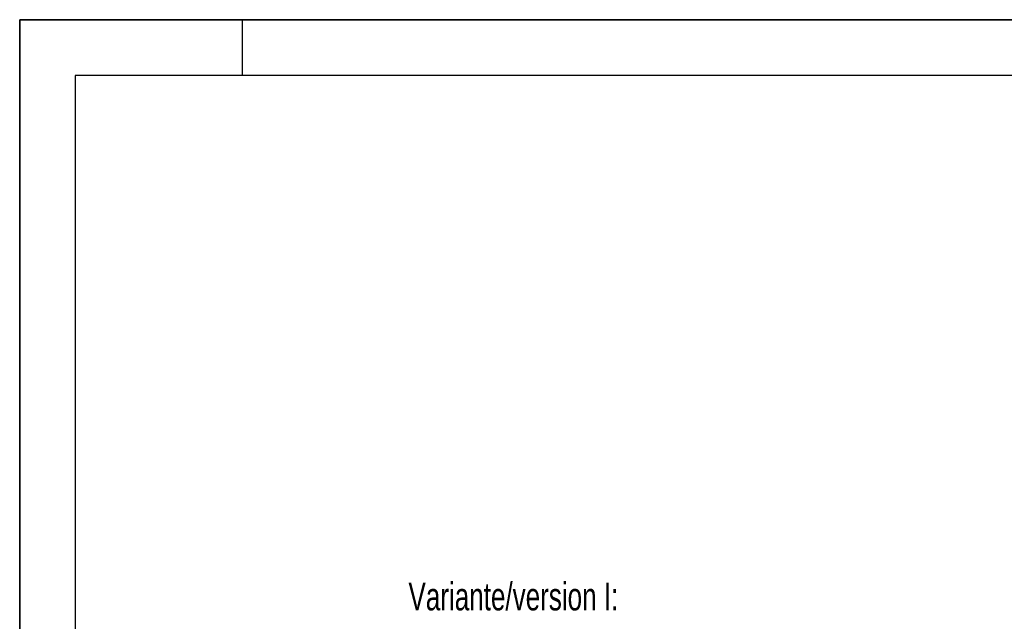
# Model space of a CAD drawing. Header units: millimetres. Extents: x 0 to 4200, y 0 to 2970.
# Tile 10 of 22: x 0 to 885, y 2429 to 2970. Entities that reach past the tile are written whole.
import ezdxf

# ---------------------------------------------------------------- set-up
doc = ezdxf.new("R2010")
doc.units = ezdxf.units.MM
doc.header["$LTSCALE"] = 231
doc.layers.get('0').update_dxf_attribs({"linetype": 'CONTINUOUS'})
doc.layers.add('_ZEICHNUNGSELEM', color=7, linetype='CONTINUOUS')
doc.styles.get("Standard").update_dxf_attribs({"font": 'txt', "width": 0.7})

msp = doc.modelspace()

# ---------------------------------------------------------------- hatches: boundary and pattern name
at = {"linetype": 'CONTINUOUS'}
h = msp.add_hatch(dxfattribs=at)
h.set_pattern_fill('A', color=2, scale=3.5117968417, angle=45, style=0, pattern_type=0)
h.set_pattern_definition([(45, (0, 0), (-2.4832153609, 2.4832153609), [])])
edge = h.paths.add_edge_path()
edge.add_line((1696.7211471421, 2183.6710856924), (1641.3417305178, 2183.6710856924))
edge.add_arc((1641.3417305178, 2191.2916690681), 7.6205833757, 180, 270)
edge.add_line((1633.7211471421, 2191.2916690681), (1633.7211471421, 2238.0505023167))
edge.add_arc((1629.1005637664, 2238.0505023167), 4.6205833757, 0, 90)
edge.add_line((1629.1005637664, 2242.6710856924), (1622.0909032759, 2242.6710856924))
edge.add_line((1622.0909032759, 2242.6710856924), (1624.171025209, 2240.5909637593))
edge.add_arc((1624.5811471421, 2241.0010856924), 0.58, 225, 270)
edge.add_line((1624.5811471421, 2240.4210856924), (1628.1211471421, 2240.4210856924))
edge.add_line((1628.1211471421, 2240.4210856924), (1628.1211471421, 2238.7210856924))
edge.add_line((1618.7211471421, 2238.7210856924), (1628.1211471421, 2238.7210856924))
edge.add_arc((1618.7211471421, 2243.4210856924), 4.7, 141.9878905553, 270)
edge.add_arc((1613.8336388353, 2247.8010856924), 1.9, 172.3377443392, 308.5652107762)
edge.add_arc((1622.1586373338, 2246.6810856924), 10.3, 108.9801928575, 172.3377443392)
edge.add_line((1323.9211471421, 2256.4210856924), (1618.8086522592, 2256.4210856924))
edge.add_arc((1323.9211471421, 2254.6710856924), 1.75, 90, 180)
edge.add_line((1322.1711471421, 2247.6710856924), (1322.1711471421, 2254.6710856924))
edge.add_line((1320.9211471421, 2247.6710856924), (1322.1711471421, 2247.6710856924))
edge.add_line((1320.9211471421, 2247.6710856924), (1320.9211471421, 2254.6710856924))
edge.add_arc((1323.9211471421, 2254.6710856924), 3, 90, 180)
edge.add_line((1323.9211471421, 2257.6710856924), (1661.4404220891, 2257.6710856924))
edge.add_arc((1661.4404220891, 2259.6518107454), 1.9807250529, 270, 360)
edge.add_line((1663.4211471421, 2274.6710856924), (1663.4211471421, 2259.6518107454))
edge.add_line((1664.6711471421, 2274.6710856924), (1663.4211471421, 2274.6710856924))
edge.add_line((1664.6711471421, 2274.6710856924), (1664.6711471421, 2259.6518107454))
edge.add_arc((1661.4404220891, 2259.6518107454), 3.2307250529, 270, 360)
edge.add_line((1625.5086224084, 2256.4210856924), (1661.4404220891, 2256.4210856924))
edge.add_arc((1622.1586373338, 2246.6810856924), 10.3, 53.1301023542, 71.0198071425)
edge.add_arc((1628.1886373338, 2254.7210856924), 0.25, 244.4561633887, 53.1301023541)
edge.add_arc((1625.321147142, 2248.7210856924), 6.4, 64.4561633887, 165.2716043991)
edge.add_arc((1619.615010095, 2250.2210856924), 0.5, 165.2716043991, 270)
edge.add_line((1619.615010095, 2249.7210856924), (1628.4211471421, 2249.7210856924))
edge.add_arc((1628.4211471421, 2249.6210856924), 0.1, 0, 90)
edge.add_line((1628.5211471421, 2249.6210856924), (1628.5211471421, 2246.5510856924))
edge.add_arc((1628.4211471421, 2246.5510856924), 0.1, 270, 360)
edge.add_line((1628.2165410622, 2246.4510856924), (1628.4211471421, 2246.4510856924))
edge.add_arc((1628.2165410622, 2246.5510856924), 0.1, 197.4576031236, 270)
edge.add_line((1628.1211471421, 2246.5210856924), (1628.1211471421, 2246.4210856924))
edge.add_line((1624.5811471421, 2246.4210856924), (1628.1211471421, 2246.4210856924))
edge.add_arc((1624.5811471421, 2245.8410856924), 0.58, 90, 135)
edge.add_line((1624.171025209, 2246.2512076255), (1623.5909032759, 2245.6710856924))
edge.add_line((1629.1005637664, 2245.6710856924), (1623.5909032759, 2245.6710856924))
edge.add_arc((1629.1005637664, 2238.0505023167), 7.6205833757, 0, 90)
edge.add_line((1636.7211471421, 2191.2916690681), (1636.7211471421, 2238.0505023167))
edge.add_arc((1641.3417305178, 2191.2916690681), 4.6205833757, 180, 270)
edge.add_line((1696.7211471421, 2186.6710856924), (1641.3417305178, 2186.6710856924))
edge.add_line((1696.7211471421, 2186.6710856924), (1696.7211471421, 2183.6710856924))
edge = h.paths.add_edge_path()
edge.add_line((827.2791857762, 2183.6710856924), (773.2211471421, 2183.6710856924))
edge.add_line((773.2211471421, 2183.6710856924), (790.2211471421, 2183.6710856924))
edge.add_line((790.2211471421, 2183.6710856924), (790.2211471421, 2181.1710856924))
edge.add_line((773.2211471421, 2181.1710856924), (790.2211471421, 2181.1710856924))
edge.add_arc((773.2211471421, 2183.6710856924), 2.5, 90, 270)
edge.add_line((827.2791857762, 2186.1710856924), (773.2211471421, 2186.1710856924))
edge.add_arc((827.2791857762, 2190.1130470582), 3.9419613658, 270, 360)
edge.add_line((831.2211471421, 2238.2291243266), (831.2211471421, 2190.1130470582))
edge.add_arc((837.6631085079, 2238.2291243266), 6.4419613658, 90, 180)
edge.add_line((844.8513910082, 2244.6710856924), (837.6631085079, 2244.6710856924))
edge.add_line((843.2712690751, 2246.2512076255), (844.8513910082, 2244.6710856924))
edge.add_arc((842.8611471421, 2245.8410856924), 0.58, 45, 90)
edge.add_line((839.3211471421, 2246.4210856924), (842.8611471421, 2246.4210856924))
edge.add_line((839.3211471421, 2246.5210856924), (839.3211471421, 2246.4210856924))
edge.add_arc((839.2257532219, 2246.5510856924), 0.1, 270, 342.5423968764)
edge.add_line((839.0211471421, 2246.4510856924), (839.2257532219, 2246.4510856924))
edge.add_arc((839.0211471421, 2246.5510856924), 0.1, 180, 270)
edge.add_line((838.9211471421, 2249.6210856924), (838.9211471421, 2246.5510856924))
edge.add_arc((839.0211471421, 2249.6210856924), 0.1, 90, 180)
edge.add_line((839.0211471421, 2249.7210856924), (847.8272841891, 2249.7210856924))
edge.add_arc((847.8272841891, 2250.2210856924), 0.5, 270, 14.7283956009)
edge.add_arc((842.1211471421, 2248.7210856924), 6.4, 14.7283956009, 115.5438366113)
edge.add_arc((839.2536569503, 2254.7210856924), 0.25, 126.8698976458, 295.5438366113)
edge.add_arc((845.2836569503, 2246.6810856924), 10.3, 108.9801928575, 126.8698976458)
edge.add_line((825.401872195, 2256.4210856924), (841.9336718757, 2256.4210856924))
edge.add_arc((825.401872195, 2259.6518107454), 3.2307250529, 180, 270)
edge.add_line((822.1711471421, 2274.6710856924), (822.1711471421, 2259.6518107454))
edge.add_line((822.1711471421, 2274.6710856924), (823.4211471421, 2274.6710856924))
edge.add_line((823.4211471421, 2274.6710856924), (823.4211471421, 2259.6518107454))
edge.add_arc((825.401872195, 2259.6518107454), 1.9807250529, 180, 270)
edge.add_line((825.401872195, 2257.6710856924), (876.7711471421, 2257.6710856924))
edge.add_line((876.7711471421, 2257.6710856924), (876.7711471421, 2253.4210856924))
edge.add_line((876.7711471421, 2253.4210856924), (867.2711471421, 2253.4210856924))
edge.add_line((867.2711471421, 2253.4210856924), (867.2711471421, 2256.4210856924))
edge.add_line((848.6336420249, 2256.4210856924), (867.2711471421, 2256.4210856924))
edge.add_arc((845.2836569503, 2246.6810856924), 10.3, 7.6622556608, 71.0198071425)
edge.add_arc((853.6086554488, 2247.8010856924), 1.9, 231.4347892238, 7.6622556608)
edge.add_arc((848.7211471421, 2243.4210856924), 4.7, 270, 38.0121094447)
edge.add_line((839.3211471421, 2238.7210856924), (848.7211471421, 2238.7210856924))
edge.add_line((839.3211471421, 2240.4210856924), (839.3211471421, 2238.7210856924))
edge.add_line((839.3211471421, 2240.4210856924), (842.8611471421, 2240.4210856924))
edge.add_arc((842.8611471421, 2241.0010856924), 0.58, 270, 315)
edge.add_line((844.8513910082, 2242.1710856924), (843.2712690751, 2240.5909637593))
edge.add_line((844.8513910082, 2242.1710856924), (837.6631085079, 2242.1710856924))
edge.add_arc((837.6631085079, 2238.2291243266), 3.9419613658, 90, 180)
edge.add_line((833.7211471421, 2238.2291243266), (833.7211471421, 2211.6710856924))
edge.add_line((833.7211471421, 2211.6710856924), (859.6425577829, 2211.6710856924))
edge.add_arc((859.6425577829, 2198.7484404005), 12.9226452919, 65, 90)
edge.add_line((865.1039036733, 2210.4603344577), (883.1588332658, 2202.0411825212))
edge.add_line((881.0457419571, 2197.509643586), (883.1588332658, 2202.0411825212))
edge.add_line((862.9908123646, 2205.9287955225), (881.0457419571, 2197.509643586))
edge.add_arc((859.6425577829, 2198.7484404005), 7.9226452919, 65, 90)
edge.add_line((833.7211471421, 2206.6710856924), (859.6425577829, 2206.6710856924))
edge.add_line((833.7211471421, 2206.6710856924), (833.7211471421, 2190.1130470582))
edge.add_arc((827.2791857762, 2190.1130470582), 6.4419613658, 270, 360)
edge = h.paths.add_edge_path()
edge.add_line((1663.4904220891, 2277.6710856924), (1659.8711471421, 2277.6710856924))
edge.add_line((1659.8711471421, 2277.6710856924), (1323.7035349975, 2302.1193898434))
edge.add_arc((1323.9211399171, 2305.111487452), 2.9999997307, 179.9999999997, 265.8403992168)
edge.add_line((1320.9211471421, 2305.111487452), (1320.9211471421, 2317.9580493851))
edge.add_line((1320.9211471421, 2317.9580493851), (1322.1711471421, 2317.9580493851))
edge.add_line((1322.1711471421, 2305.111487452), (1322.1711471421, 2317.9580493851))
edge.add_arc((1323.9211399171, 2305.111487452), 1.7499998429, 179.9999999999, 265.8403992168)
edge.add_line((1659.9165412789, 2278.9210856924), (1323.794203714, 2303.3660971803))
edge.add_line((1663.4904220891, 2278.9210856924), (1659.9165412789, 2278.9210856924))
edge.add_arc((1663.4904220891, 2275.6903606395), 3.2307250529, 0, 90)
edge.add_line((1666.7211471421, 2229.2710856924), (1666.7211471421, 2275.6903606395))
edge.add_arc((1665.4711471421, 2229.2710856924), 1.25, 180, 360)
edge.add_line((1664.2211471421, 2229.2710856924), (1664.2211471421, 2241.5710856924))
edge.add_line((1665.4711471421, 2241.5710856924), (1664.2211471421, 2241.5710856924))
edge.add_line((1665.4711471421, 2229.2710856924), (1665.4711471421, 2241.5710856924))
edge.add_line((1665.4711471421, 2229.2710856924), (1665.4711471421, 2275.6903606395))
edge.add_arc((1663.4904220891, 2275.6903606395), 1.9807250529, 0, 90)
edge = h.paths.add_edge_path()
edge.add_line((826.9711471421, 2277.6710856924), (823.351872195, 2277.6710856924))
edge.add_arc((823.351872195, 2275.6903606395), 1.9807250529, 90, 180)
edge.add_line((821.3711471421, 2229.2710856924), (821.3711471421, 2275.6903606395))
edge.add_line((821.3711471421, 2229.2710856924), (821.3711471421, 2241.5710856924))
edge.add_line((821.3711471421, 2241.5710856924), (822.6211471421, 2241.5710856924))
edge.add_line((822.6211471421, 2229.2710856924), (822.6211471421, 2241.5710856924))
edge.add_arc((821.3711471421, 2229.2710856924), 1.25, 180, 360)
edge.add_line((820.1211471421, 2229.2710856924), (820.1211471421, 2275.6903606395))
edge.add_arc((823.351872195, 2275.6903606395), 3.2307250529, 90, 180)
edge.add_line((826.9257530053, 2278.9210856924), (823.351872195, 2278.9210856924))
edge.add_line((856.3227189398, 2281.0590250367), (826.9257530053, 2278.9210856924))
edge.add_arc((856.2683177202, 2281.8070494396), 0.75, 274.1596, 4.1596)
edge.add_line((857.016342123, 2281.8614506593), (856.9982083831, 2282.1107921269))
edge.add_arc((859.2422815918, 2282.2739957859), 2.25, 94.1596, 184.1596)
edge.add_line((859.0790779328, 2284.5180689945), (869.5661318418, 2285.2807560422))
edge.add_line((869.5661318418, 2285.2807560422), (869.1309220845, 2291.2649512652))
edge.add_line((874.2922904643, 2291.6403196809), (869.1309220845, 2291.2649512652))
edge.add_line((874.2922904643, 2291.6403196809), (874.2268710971, 2292.5398451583))
edge.add_arc((887.5872579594, 2278.7507167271), 19.2, 94.1596, 134.0952678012)
edge.add_arc((887.5872579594, 2278.7507167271), 19.2, 54.2239321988, 94.1596)
edge.add_line((898.8773591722, 2293.428306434), (898.811939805, 2294.3278319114))
edge.add_line((907.6209221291, 2294.0641954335), (898.8773591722, 2293.428306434))
edge.add_line((907.6209221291, 2294.0641954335), (910.3669974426, 2334.9721295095))
edge.add_line((910.3669974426, 2334.9721295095), (904.0811441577, 2335.3940874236))
edge.add_line((904.0811441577, 2335.3940874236), (905.7555803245, 2360.3379496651))
edge.add_arc((929.8102717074, 2308.0916511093), 57.5178571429, 98.9193008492, 114.7217914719)
edge.add_line((920.8925199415, 2364.9139846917), (920.9594973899, 2365.9117392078))
edge.add_arc((929.877249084, 2309.089404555), 57.5178581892, 93.9397614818, 98.9193006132)
edge.add_line((925.8583555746, 2365.4735842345), (925.9253330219, 2366.4713387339))
edge.add_arc((929.8102717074, 2308.0916511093), 57.5178571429, 93.099724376, 93.9397616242)
edge.add_line((926.7000505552, 2365.5253556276), (926.7670280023, 2366.5231101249))
edge.add_arc((929.877249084, 2309.089404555), 57.5178581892, 86.5480971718, 93.0997242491)
edge.add_line((933.2734581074, 2365.5051532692), (933.3404355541, 2366.5029077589))
edge.add_arc((929.8102717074, 2308.0916511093), 57.5178571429, 86.1596, 86.5480971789)
edge.add_arc((929.8102717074, 2308.0916511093), 57.5178571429, 81.0261469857, 86.1596)
edge.add_line((938.7821208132, 2364.9054682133), (938.8490982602, 2365.9032227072))
edge.add_arc((929.877249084, 2309.089404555), 57.5178581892, 76.0829275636, 81.0261470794)
edge.add_line((943.6443102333, 2363.9210633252), (943.7112876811, 2364.9188178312))
edge.add_arc((929.8102717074, 2308.0916511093), 57.5178571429, 57.5974085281, 76.0829273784)
edge.add_line((958.957641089, 2331.7103278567), (960.6320772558, 2356.6541900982))
edge.add_line((958.957641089, 2331.7103278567), (952.6717878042, 2332.1322857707))
edge.add_line((950.3248265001, 2297.1699022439), (952.6717878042, 2332.1322857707))
edge.add_line((959.1089173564, 2297.8087386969), (950.3248265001, 2297.1699022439))
edge.add_line((959.1089173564, 2297.8087386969), (959.0434979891, 2298.7082641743))
edge.add_arc((972.363356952, 2284.9161882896), 19.1739406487, 91.1700327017, 134.0021626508)
edge.add_arc((972.363356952, 2284.9161882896), 19.1739406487, 54.3170373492, 91.1700327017)
edge.add_line((983.6129302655, 2299.590830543), (983.5475108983, 2300.4903560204))
edge.add_line((988.8148265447, 2299.9691464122), (983.6129302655, 2299.590830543))
edge.add_line((989.2500363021, 2293.9849511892), (988.8148265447, 2299.9691464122))
edge.add_line((989.2500363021, 2293.9849511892), (1003.6971291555, 2295.0356381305))
edge.add_arc((1003.8603328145, 2292.7915649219), 2.25, 4.1596, 94.1596)
edge.add_line((1006.122539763, 2292.7054271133), (1006.1044060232, 2292.9547685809))
edge.add_arc((1006.8705641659, 2292.759828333), 0.75, 184.1596, 274.1596)
edge.add_line((1163.0480905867, 2303.3660971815), (1006.9249653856, 2292.0118039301))
edge.add_arc((1162.9211543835, 2305.1114874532), 1.7499998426, 274.1596007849, 360)
edge.add_line((1164.6711471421, 2305.1114874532), (1164.6711471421, 2317.9580493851))
edge.add_line((1165.9211471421, 2317.9580493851), (1164.6711471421, 2317.9580493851))
edge.add_line((1165.9211471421, 2305.1114874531), (1165.9211471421, 2317.9580493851))
edge.add_arc((1162.9211543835, 2305.1114874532), 2.9999997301, 274.159600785, 360)
edge.add_line((1163.1387593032, 2302.1193898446), (1007.015634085, 2290.765096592))
edge.add_arc((1006.8705641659, 2292.759828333), 2, 184.1596, 274.1596)
edge.add_line((1004.8758324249, 2292.6147584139), (1004.857698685, 2292.8640998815))
edge.add_arc((1003.8603328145, 2292.7915649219), 1, 4.1596, 94.1596)
edge.add_line((983.7711471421, 2292.3331892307), (1003.787797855, 2293.7889307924))
edge.add_line((983.7711471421, 2292.3331892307), (983.6804784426, 2293.5798965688))
edge.add_line((983.6804784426, 2293.5798965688), (976.7829629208, 2293.0782641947))
edge.add_line((976.7829629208, 2293.0782641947), (976.8223371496, 2292.5368630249))
edge.add_line((976.8223371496, 2292.5368630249), (976.7257294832, 2292.4725171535))
edge.add_line((979.7286768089, 2251.1815701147), (976.7257294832, 2292.4725171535))
edge.add_line((979.7286768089, 2251.1815701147), (979.9829079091, 2251.2000594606))
edge.add_line((979.9829079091, 2251.2000594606), (979.83783799, 2253.1947912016))
edge.add_line((983.7711471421, 2253.4808471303), (979.83783799, 2253.1947912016))
edge.add_line((983.7711471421, 2257.6710856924), (983.7711471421, 2253.4808471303))
edge.add_line((983.7711471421, 2257.6710856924), (1162.9211471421, 2257.6710856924))
edge.add_arc((1162.9211471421, 2254.6710856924), 3, 0, 90)
edge.add_line((1165.9211471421, 2247.6710856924), (1165.9211471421, 2254.6710856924))
edge.add_line((1165.9211471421, 2247.6710856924), (1164.6711471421, 2247.6710856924))
edge.add_line((1164.6711471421, 2247.6710856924), (1164.6711471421, 2254.6710856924))
edge.add_arc((1162.9211471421, 2254.6710856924), 1.75, 0, 90)
edge.add_line((992.2711471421, 2256.4210856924), (1162.9211471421, 2256.4210856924))
edge.add_line((992.2711471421, 2253.4210856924), (992.2711471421, 2256.4210856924))
edge.add_line((992.2711471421, 2253.4210856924), (984.6300393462, 2253.4210856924))
edge.add_line((984.7662669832, 2251.547936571), (984.6300393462, 2253.4210856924))
edge.add_line((984.7662669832, 2251.547936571), (982.0547364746, 2251.3507363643))
edge.add_spline(control_points=[(982.0547364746, 2251.3507363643), (982.2048217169, 2251.3223631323), (982.5125530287, 2251.2641429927), (982.9967056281, 2251.1724199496), (983.3347668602, 2251.1082971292), (983.5075995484, 2251.0754969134)], knot_values=[0, 0, 0, 0, 0.3333333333, 0.6666666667, 1, 1, 1, 1], degree=3, periodic=0)
edge.add_line((984.0617814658, 2243.4554177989), (983.5075995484, 2251.0754969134))
edge.add_spline(control_points=[(982.6640301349, 2242.9728630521), (982.808430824, 2243.0226532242), (983.1045002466, 2243.1247856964), (983.5702870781, 2243.2855945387), (983.8955132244, 2243.397955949), (984.0617814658, 2243.4554177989)], knot_values=[0, 0, 0, 0, 0.3333333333, 0.6666666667, 1, 1, 1, 1], degree=3, periodic=0)
edge.add_line((980.3379704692, 2242.8036968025), (982.6640301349, 2242.9728630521))
edge.add_line((980.5265613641, 2240.2105455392), (980.3379704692, 2242.8036968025))
edge.add_arc((790.8319846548, 2407.5216997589), 252.9368651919, 318.2630733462, 318.5876150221)
edge.add_line((979.575802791, 2239.1387590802), (971.8502399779, 2238.5769056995))
edge.add_arc((1122.3043149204, 2418.3203408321), 234.4016365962, 229.7188100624, 230.0690147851)
edge.add_line((970.7544114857, 2239.4998509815), (970.5658205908, 2242.0930022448))
edge.add_line((968.2397609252, 2241.9238359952), (970.5658205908, 2242.0930022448))
edge.add_spline(control_points=[(966.7868978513, 2242.1990754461), (966.9591136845, 2242.1663922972), (967.2963529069, 2242.1024252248), (967.7805490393, 2242.0106934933), (968.0890778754, 2241.9523222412), (968.2397609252, 2241.9238359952)], knot_values=[0, 0, 0, 0, 0.3333333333, 0.6666666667, 1, 1, 1, 1], degree=3, periodic=0)
edge.add_line((966.7868978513, 2242.1990754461), (966.232715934, 2249.8191545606))
edge.add_spline(control_points=[(966.232715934, 2249.8191545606), (966.3983907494, 2249.8764113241), (966.7228260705, 2249.9884996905), (967.1886547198, 2250.1493234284), (967.4854914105, 2250.2517208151), (967.6304672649, 2250.3017093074)], knot_values=[0, 0, 0, 0, 0.3333333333, 0.6666666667, 1, 1, 1, 1], degree=3, periodic=0)
edge.add_line((967.6304672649, 2250.3017093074), (964.9189367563, 2250.1045091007))
edge.add_line((964.9189367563, 2250.1045091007), (964.7738668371, 2252.0992408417))
edge.add_line((969.5572259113, 2252.4471179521), (964.7738668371, 2252.0992408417))
edge.add_line((969.7022958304, 2250.4523862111), (969.5572259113, 2252.4471179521))
edge.add_line((969.7022958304, 2250.4523862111), (969.9565269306, 2250.470875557))
edge.add_line((969.9565269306, 2250.470875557), (966.9535796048, 2291.7618225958))
edge.add_line((966.9535796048, 2291.7618225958), (966.8486784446, 2291.8115134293))
edge.add_line((966.8093042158, 2292.3529145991), (966.8486784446, 2291.8115134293))
edge.add_line((966.8093042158, 2292.3529145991), (959.6804784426, 2291.834459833))
edge.add_line((959.6804784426, 2291.834459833), (959.7711471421, 2290.5877524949))
edge.add_line((950.2711471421, 2289.8968504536), (959.7711471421, 2290.5877524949))
edge.add_line((950.2711471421, 2289.8968504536), (950.1804784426, 2291.1435577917))
edge.add_line((950.1804784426, 2291.1435577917), (954.3422308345, 2291.4462276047))
edge.add_line((954.3422308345, 2291.4462276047), (954.1971609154, 2293.4409593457))
edge.add_line((954.1971609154, 2293.4409593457), (949.2103315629, 2293.0782845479))
edge.add_line((948.9201917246, 2297.0677480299), (949.2103315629, 2293.0782845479))
edge.add_line((947.1018903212, 2296.9355092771), (948.9201917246, 2297.0677480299))
edge.add_line((947.1018903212, 2296.9355092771), (950.2827027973, 2344.319667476))
edge.add_line((951.7543906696, 2344.2208757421), (950.2827027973, 2344.319667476))
edge.add_line((952.5581200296, 2356.193929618), (951.7543906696, 2344.2208757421))
edge.add_line((952.5581200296, 2356.193929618), (942.1066417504, 2356.8955183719))
edge.add_line((941.0350026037, 2340.9314465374), (942.1066417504, 2356.8955183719))
edge.add_line((937.8421882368, 2341.1457743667), (941.0350026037, 2340.9314465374))
edge.add_line((937.8421882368, 2341.1457743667), (939.5133030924, 2340.5755652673))
edge.add_line((939.5133030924, 2340.5755652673), (939.1190740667, 2334.7027856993))
edge.add_line((939.1190740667, 2334.7027856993), (937.3867415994, 2334.361043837))
edge.add_line((937.3867415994, 2334.361043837), (935.590783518, 2334.481603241))
edge.add_line((935.590783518, 2334.481603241), (927.2052071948, 2209.5627411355))
edge.add_line((927.2052071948, 2209.5627411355), (920.5488930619, 2210.0095674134))
edge.add_line((927.0750131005, 2207.721883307), (920.5488930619, 2210.0095674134))
edge.add_line((927.0750131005, 2207.721883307), (926.0825930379, 2204.8907876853))
edge.add_line((926.0825930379, 2204.8907876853), (911.9271149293, 2209.8528879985))
edge.add_line((912.919534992, 2212.6839836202), (911.9271149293, 2209.8528879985))
edge.add_line((919.2478134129, 2210.4656514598), (912.919534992, 2212.6839836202))
edge.add_line((927.6087476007, 2335.0174228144), (919.2478134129, 2210.4656514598))
edge.add_line((927.6087476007, 2335.0174228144), (925.8127895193, 2335.1379822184))
edge.add_line((924.1416746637, 2335.7081913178), (925.8127895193, 2335.1379822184))
edge.add_line((924.5359036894, 2341.5809708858), (924.1416746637, 2335.7081913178))
edge.add_line((926.2682361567, 2341.9227127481), (924.5359036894, 2341.5809708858))
edge.add_line((923.0754217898, 2342.1370405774), (926.2682361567, 2341.9227127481))
edge.add_line((923.0754217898, 2342.1370405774), (924.1470609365, 2358.101112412))
edge.add_line((924.1470609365, 2358.101112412), (913.6955826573, 2358.8027011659))
edge.add_line((913.6955826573, 2358.8027011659), (912.8918532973, 2346.82964729))
edge.add_line((914.3635411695, 2346.7308555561), (912.8918532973, 2346.82964729))
edge.add_line((910.843858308, 2294.2985884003), (914.3635411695, 2346.7308555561))
edge.add_line((909.0255569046, 2294.1663496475), (910.843858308, 2294.2985884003))
edge.add_line((909.0255569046, 2294.1663496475), (909.3156967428, 2290.1768861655))
edge.add_line((909.3156967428, 2290.1768861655), (904.3288673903, 2289.8142113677))
edge.add_line((904.4739373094, 2287.8194796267), (904.3288673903, 2289.8142113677))
edge.add_line((904.4739373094, 2287.8194796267), (910.1804784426, 2288.2344965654))
edge.add_line((910.1804784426, 2288.2344965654), (910.2711471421, 2286.9877892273))
edge.add_line((900.7711471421, 2286.296887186), (910.2711471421, 2286.9877892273))
edge.add_line((900.7711471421, 2286.296887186), (900.6804784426, 2287.5435945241))
edge.add_line((900.6804784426, 2287.5435945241), (892.0068639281, 2286.9127926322))
edge.add_line((892.0068639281, 2286.9127926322), (892.0503849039, 2286.3143731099))
edge.add_line((894.6181224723, 2251.0076212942), (892.0503849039, 2286.3143731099))
edge.add_line((894.6181224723, 2251.0076212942), (894.8674639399, 2251.0257550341))
edge.add_line((894.8674639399, 2251.0257550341), (894.7223940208, 2253.0204867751))
edge.add_line((899.4598819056, 2253.365027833), (894.7223940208, 2253.0204867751))
edge.add_line((899.6049518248, 2251.370296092), (899.4598819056, 2253.365027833))
edge.add_line((899.6049518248, 2251.370296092), (896.9120639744, 2251.1744517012))
edge.add_line((898.8822230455, 2250.7971838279), (896.9120639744, 2251.1744517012))
edge.add_line((899.4161993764, 2243.4549343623), (898.8822230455, 2250.7971838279))
edge.add_line((897.5213576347, 2242.7965783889), (899.4161993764, 2243.4549343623))
edge.add_line((895.2274161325, 2242.629747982), (897.5213576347, 2242.7965783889))
edge.add_line((895.488541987, 2239.0392308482), (895.2274161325, 2242.629747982))
edge.add_line((894.563711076, 2237.9693300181), (895.488541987, 2239.0392308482))
edge.add_line((894.563711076, 2237.9693300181), (886.584784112, 2237.3890503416))
edge.add_line((886.584784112, 2237.3890503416), (885.5148832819, 2238.3138812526))
edge.add_line((885.5148832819, 2238.3138812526), (885.2537574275, 2241.9043983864))
edge.add_line((882.9598159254, 2241.7375679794), (885.2537574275, 2241.9043983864))
edge.add_line((882.9598159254, 2241.7375679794), (880.9896568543, 2242.1148358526))
edge.add_line((880.9896568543, 2242.1148358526), (880.4556805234, 2249.4570853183))
edge.add_line((880.4556805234, 2249.4570853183), (882.3505222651, 2250.1154412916))
edge.add_line((882.3505222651, 2250.1154412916), (879.6576344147, 2249.9195969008))
edge.add_line((879.6576344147, 2249.9195969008), (879.5125644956, 2251.9143286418))
edge.add_line((884.2500523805, 2252.2588696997), (879.5125644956, 2251.9143286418))
edge.add_line((884.3951222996, 2250.2641379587), (884.2500523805, 2252.2588696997))
edge.add_line((884.3951222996, 2250.2641379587), (884.6444637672, 2250.2822716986))
edge.add_line((884.6444637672, 2250.2822716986), (882.0767261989, 2285.5890235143))
edge.add_line((882.0332052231, 2286.1874430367), (882.0767261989, 2285.5890235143))
edge.add_line((882.0332052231, 2286.1874430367), (876.6804784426, 2285.7981577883))
edge.add_line((876.6804784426, 2285.7981577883), (876.7711471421, 2284.5514504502))
edge.add_line((859.1697466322, 2283.2713616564), (876.7711471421, 2284.5514504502))
edge.add_arc((859.2422815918, 2282.2739957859), 1, 94.1596, 184.1596)
edge.add_line((858.2630494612, 2281.9521193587), (858.2449157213, 2282.2014608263))
edge.add_arc((856.2683177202, 2281.8070494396), 2, 274.1596, 4.1596)
edge.add_line((856.4133876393, 2279.8123176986), (826.9711471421, 2277.6710856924))
edge.add_line((977.6352588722, 2295.1455308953), (976.6378930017, 2295.0729959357))
edge.add_line((977.3451190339, 2299.1349943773), (977.6352588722, 2295.1455308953))
edge.add_line((976.8464360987, 2299.0987268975), (977.3451190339, 2299.1349943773))
edge.add_arc((976.8827035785, 2298.6000439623), 0.5, 94.1596, 184.1595999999)
edge.add_line((976.3840206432, 2298.5637764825), (976.6378930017, 2295.0729959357))
edge.add_line((966.6642342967, 2294.3476463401), (965.6668684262, 2294.2751113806))
edge.add_line((966.4103619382, 2297.8384268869), (966.6642342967, 2294.3476463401))
edge.add_arc((965.9116790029, 2297.8021594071), 0.5, 4.1595999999, 94.1596)
edge.add_line((965.3767285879, 2298.2645748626), (965.8754115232, 2298.3008423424))
edge.add_line((965.3767285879, 2298.2645748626), (965.6668684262, 2294.2751113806))
edge = h.paths.add_edge_path()
edge.add_line((900.7711471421, 2257.6710856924), (910.2711471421, 2257.6710856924))
edge.add_line((910.2711471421, 2257.6710856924), (910.2711471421, 2256.4210856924))
edge.add_line((910.2711471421, 2253.4210856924), (910.2711471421, 2256.4210856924))
edge.add_line((910.2711471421, 2253.4210856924), (900.7711471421, 2253.4210856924))
edge.add_line((900.7711471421, 2257.6710856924), (900.7711471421, 2253.4210856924))
edge = h.paths.add_edge_path()
edge.add_line((950.2711471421, 2257.6710856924), (959.7711471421, 2257.6710856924))
edge.add_line((959.7711471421, 2257.6710856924), (959.7711471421, 2253.4210856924))
edge.add_line((959.7711471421, 2253.4210856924), (950.2711471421, 2253.4210856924))
edge.add_line((950.2711471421, 2253.4210856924), (950.2711471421, 2256.4210856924))
edge.add_line((950.2711471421, 2257.6710856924), (950.2711471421, 2256.4210856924))
edge = h.paths.add_edge_path()
edge.add_line((1166.4211471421, 2482.6351873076), (1166.4211471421, 2232.6710856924))
edge.add_arc((1165.9211471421, 2479.1710856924), 3.5, 81.7867892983, 90)
edge.add_line((1140.3373981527, 2482.6710856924), (1165.9211471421, 2482.6710856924))
edge.add_arc((1140.3373981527, 2486.9710856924), 4.3, 179, 270)
edge.add_line((1136.1428620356, 2493.050633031), (1136.0380530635, 2487.0461310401))
edge.add_arc((1155.8311471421, 2487.6710856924), 20.41, 164.7177573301, 180)
edge.add_line((1135.4211471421, 2487.6710856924), (1135.4211471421, 2467.6710856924))
edge.add_line((1133.9211471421, 2467.6710856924), (1135.4211471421, 2467.6710856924))
edge.add_line((1133.9211471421, 2487.6710856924), (1133.9211471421, 2467.6710856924))
edge.add_arc((1155.8311471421, 2487.6710856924), 21.91, 116.3715832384, 180)
edge.add_arc((1243.4211471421, 2311.0022202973), 219.1, 90, 116.3715832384)
edge.add_arc((1243.4211471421, 2311.0022202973), 219.1, 63.6284167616, 90)
edge.add_arc((1331.0111471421, 2487.6710856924), 21.91, 0, 63.6284167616)
edge.add_line((1352.9211471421, 2487.6710856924), (1352.9211471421, 2467.6710856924))
edge.add_line((1351.4211471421, 2467.6710856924), (1352.9211471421, 2467.6710856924))
edge.add_line((1351.4211471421, 2487.6710856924), (1351.4211471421, 2467.6710856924))
edge.add_arc((1331.0111471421, 2487.6710856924), 20.41, 0, 15.2822426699)
edge.add_line((1350.6994322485, 2493.050633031), (1350.8042412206, 2487.0461310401))
edge.add_arc((1346.5048961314, 2486.9710856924), 4.3, 270, 1)
edge.add_line((1348.4211471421, 2482.6710856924), (1346.5048961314, 2482.6710856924))
edge.add_arc((1348.4211471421, 2481.6710856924), 1, 0, 90)
edge.add_line((1349.4211471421, 2468.6710856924), (1349.4211471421, 2481.6710856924))
edge.add_arc((1348.4211471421, 2468.6710856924), 1, 270, 360)
edge.add_line((1321.4211471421, 2467.6710856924), (1348.4211471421, 2467.6710856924))
edge.add_arc((1321.4211471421, 2468.6710856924), 1, 180, 270)
edge.add_line((1320.4211471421, 2481.6710856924), (1320.4211471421, 2468.6710856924))
edge.add_arc((1321.4211471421, 2481.6710856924), 1, 90, 180)
edge.add_line((1320.9211471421, 2482.6710856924), (1321.4211471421, 2482.6710856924))
edge.add_arc((1320.9211471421, 2479.1710856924), 3.5, 90, 98.2132107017)
edge.add_line((1320.4211471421, 2482.6351873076), (1320.4211471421, 2232.6710856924))
edge.add_line((1318.9211471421, 2232.6710856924), (1320.4211471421, 2232.6710856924))
edge.add_line((1318.9211471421, 2482.0433670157), (1318.9211471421, 2232.6710856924))
edge.add_arc((1320.9211471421, 2479.1710856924), 3.5, 124.849904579, 180)
edge.add_line((1317.4211471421, 2479.1710856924), (1317.4211471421, 2474.6710856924))
edge.add_line((1316.6211471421, 2474.6710856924), (1317.4211471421, 2474.6710856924))
edge.add_line((1316.6211471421, 2479.1710856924), (1316.6211471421, 2474.6710856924))
edge.add_arc((1320.9211471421, 2479.1710856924), 4.3, 90, 180)
edge.add_line((1320.9211471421, 2483.4710856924), (1346.5050179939, 2483.4710856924))
edge.add_arc((1346.5050179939, 2486.9710856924), 3.5, 270, 1)
edge.add_line((1349.8711471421, 2494.6710856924), (1350.0044849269, 2487.032169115))
edge.add_line((1349.8711471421, 2494.6710856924), (1350.1832127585, 2494.6710856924))
edge.add_arc((1331.0111471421, 2487.6710856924), 20.41, 20.0578732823, 63.6284167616)
edge.add_arc((1243.4211471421, 2311.0022202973), 217.6, 63.6284167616, 90)
edge.add_arc((1243.4211471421, 2311.0022202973), 217.6, 90, 116.3715832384)
edge.add_arc((1155.8311471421, 2487.6710856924), 20.41, 116.3715832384, 159.9421267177)
edge.add_line((1136.6590815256, 2494.6710856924), (1136.9711471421, 2494.6710856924))
edge.add_line((1136.9711471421, 2494.6710856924), (1136.8378093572, 2487.032169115))
edge.add_arc((1140.3372762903, 2486.9710856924), 3.5, 179, 270)
edge.add_line((1140.3372762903, 2483.4710856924), (1165.9211471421, 2483.4710856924))
edge.add_arc((1165.9211471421, 2479.1710856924), 4.3, 0, 90)
edge.add_line((1170.2211471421, 2479.1710856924), (1170.2211471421, 2474.6710856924))
edge.add_line((1169.4211471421, 2474.6710856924), (1170.2211471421, 2474.6710856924))
edge.add_line((1169.4211471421, 2479.1710856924), (1169.4211471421, 2474.6710856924))
edge.add_arc((1165.9211471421, 2479.1710856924), 3.5, 0, 55.150095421)
edge.add_line((1167.9211471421, 2482.0433670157), (1167.9211471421, 2232.6710856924))
edge.add_line((1166.4211471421, 2232.6710856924), (1167.9211471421, 2232.6710856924))
edge = h.paths.add_edge_path()
edge.add_line((953.7044981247, 2200.2880971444), (953.7044981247, 2203.2880971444))
edge.add_line((963.1413790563, 2203.2880971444), (953.7044981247, 2203.2880971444))
edge.add_line((963.1413790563, 2203.2880971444), (963.1413790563, 2200.2880971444))
edge.add_line((963.1413790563, 2200.2880971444), (953.7044981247, 2200.2880971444))
edge = h.paths.add_edge_path()
edge.add_line((929.8377961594, 2200.2880971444), (929.8377961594, 2203.2880971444))
edge.add_line((929.8377961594, 2200.2880971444), (896.4009152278, 2200.2880971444))
edge.add_line((896.4009152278, 2203.2880971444), (896.4009152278, 2200.2880971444))
edge.add_line((929.8377961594, 2203.2880971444), (896.4009152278, 2203.2880971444))
edge = h.paths.add_edge_path()
edge.add_arc((951.3688522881, 2681.5034756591), 34, 96.4631669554, 256.0416201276)
edge.add_arc((947.8793538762, 2712.3064528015), 3, 86.1596, 96.4631669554)
edge.add_line((966.1292009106, 2714.0881254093), (948.0802862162, 2715.2997162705))
edge.add_arc((965.9282685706, 2711.0948619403), 3, 75.8560330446, 86.1596)
edge.add_arc((958.3531337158, 2681.0346335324), 34, 15.4609610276, 75.8560330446)
edge.add_arc((994.0141984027, 2690.8981586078), 3.000001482, 195.4609303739, 266.1595436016)
edge.add_line((993.8132631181, 2687.9048953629), (999.8770815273, 2687.4978422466))
edge.add_spline(control_points=[(999.8770773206, 2687.4977795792), (999.9546617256, 2687.492571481), (1000.109311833, 2687.4755885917), (1000.3410671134, 2687.430318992), (1000.5685634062, 2687.3650858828), (1000.7906831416, 2687.2799857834), (1001.0073998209, 2687.1751187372), (1001.2159674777, 2687.0509578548), (1001.4140783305, 2686.908508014), (1001.601611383, 2686.7478974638), (1001.7777032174, 2686.569030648), (1001.9406858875, 2686.372662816), (1002.0906070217, 2686.1577448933), (1002.2255430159, 2685.9250466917), (1002.3445855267, 2685.6742843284), (1002.4465928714, 2685.4051201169), (1002.5303545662, 2685.1164436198), (1002.5939391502, 2684.8086130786), (1002.6350877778, 2684.483101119), (1002.6515902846, 2684.1469995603), (1002.645431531, 2683.9168776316), (1002.6377930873, 2683.8002406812)], knot_values=[0, 0, 0, 0, 0.0526315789, 0.1052631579, 0.1578947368, 0.2105263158, 0.2631578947, 0.3157894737, 0.3684210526, 0.4210526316, 0.4736842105, 0.5263157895, 0.5789473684, 0.6315789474, 0.6842105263, 0.7368421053, 0.7894736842, 0.8421052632, 0.8947368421, 0.9473684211, 1, 1, 1, 1], degree=3, periodic=0)
edge.add_line((1002.6365695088, 2683.7817803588), (1002.637794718, 2683.8002405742))
edge.add_line((1002.1034654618, 2675.8401972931), (1002.6365695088, 2683.7817803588))
edge.add_arc((999.1102019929, 2676.0411296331), 3, 266.1596, 356.1596)
edge.add_line((993.9882869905, 2673.3782027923), (998.9092696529, 2673.0478661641))
edge.add_arc((993.7873546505, 2670.3849393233), 3, 86.1596, 163.2719397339)
edge.add_arc((958.3531337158, 2681.0346335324), 34, 276.2775798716, 343.2719397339)
edge.add_arc((962.3989118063, 2644.2564918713), 2.9999997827, 96.2775654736, 176.1595911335)
edge.add_line((959.405649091, 2644.457424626), (946.8673476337, 2457.6759452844))
edge.add_arc((943.8740841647, 2457.8768776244), 3, 280.6371121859, 356.1596)
edge.add_arc((944.6124361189, 2453.9456136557), 1, 100.637112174, 176.1596)
edge.add_line((943.6146816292, 2454.0125911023), (941.8732680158, 2428.0709743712))
edge.add_arc((938.8800045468, 2428.2719067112), 3, 266.1596, 356.1596)
edge.add_line((938.6790722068, 2425.2786432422), (936.6835632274, 2425.4125981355))
edge.add_arc((936.8844955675, 2428.4058616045), 3, 176.1596, 266.1596)
edge.add_line((935.6326457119, 2454.5484106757), (933.8912320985, 2428.6067939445))
edge.add_arc((934.6348912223, 2454.6153881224), 1, 356.1596, 86.1596)
edge.add_line((934.7018686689, 2455.613142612), (919.735551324, 2456.6178043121))
edge.add_arc((919.936483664, 2459.6110677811), 3, 176.1596, 266.1596)
edge.add_line((917.6129946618, 2469.7895450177), (916.9432201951, 2459.8120001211))
edge.add_arc((920.6062581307, 2469.5886126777), 3, 86.1596, 176.1596)
edge.add_line((921.7786881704, 2472.5166612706), (920.8071904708, 2472.5818761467))
edge.add_arc((921.5777558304, 2469.5233978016), 3, 356.1596, 86.1596)
edge.add_line((924.3700869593, 2466.3292019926), (924.5710192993, 2469.3224654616))
edge.add_arc((927.3633504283, 2466.1282696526), 3, 176.1596, 266.1596)
edge.add_line((930.1819383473, 2462.932311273), (927.1624180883, 2463.1350061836))
edge.add_arc((930.3828706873, 2465.925574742), 3, 266.1596, 356.1596)
edge.add_line((945.4370862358, 2645.3951088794), (933.3761341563, 2465.724642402))
edge.add_arc((942.4438231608, 2645.5960409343), 2.9999998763, 356.1596049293, 76.0416279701)
edge.add_line((964.5649946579, 2704.7022919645), (948.3760907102, 2705.7890236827))
edge.add_arc((948.1751582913, 2702.7957590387), 3.0000005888, 86.1595999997, 98.5303510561)
edge.add_arc((951.3688438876, 2681.5034666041), 24.5304759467, 98.5303493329, 253.7863506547)
edge.add_arc((945.3571077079, 2660.8293191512), 3.0000005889, 253.786348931, 266.1596000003)
edge.add_line((945.156175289, 2657.8360545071), (961.3467357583, 2656.7492115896))
edge.add_arc((961.5476681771, 2659.7424762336), 3.0000005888, 266.1596000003, 278.5326126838)
edge.add_arc((958.353142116, 2681.0346425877), 24.5304759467, 278.5326109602, 73.7886122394)
edge.add_arc((964.364062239, 2701.7090273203), 3.0000005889, 73.7886105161, 86.1595999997)

# ---------------------------------------------------------------- linework, layer by layer
at = {"color": 7, "linetype": 'CONTINUOUS'}
for p, q in [((0, 2970), (4200, 2970)), ((0, 0), (0, 2970))]:
    msp.add_line(p, q, dxfattribs=at)
at = {"color": 3, "linetype": 'CONTINUOUS'}
for p, q in [((0, 2970), (0, 0)), ((4200, 2970), (0, 2970)), ((200, 2970), (200, 2920))]:
    msp.add_line(p, q, dxfattribs=at)
at = {"color": 5, "linetype": 'CONTINUOUS'}
for p, q in [((50, 2920), (50, 50)), ((4150, 2920), (50, 2920))]:
    msp.add_line(p, q, dxfattribs=at)

# ---------------------------------------------------------------- texts
at = {"layer": '_ZEICHNUNGSELEM', "color": 2, "linetype": 'CONTINUOUS', "insert": (349.3898888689, 2464.1976610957), "char_height": 25, "width": 483.9285714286, "attachment_point": 1, "line_spacing_factor": 0.9}
msp.add_mtext('Variante/version I:', dxfattribs=at)

doc.saveas('drawing.dxf')
